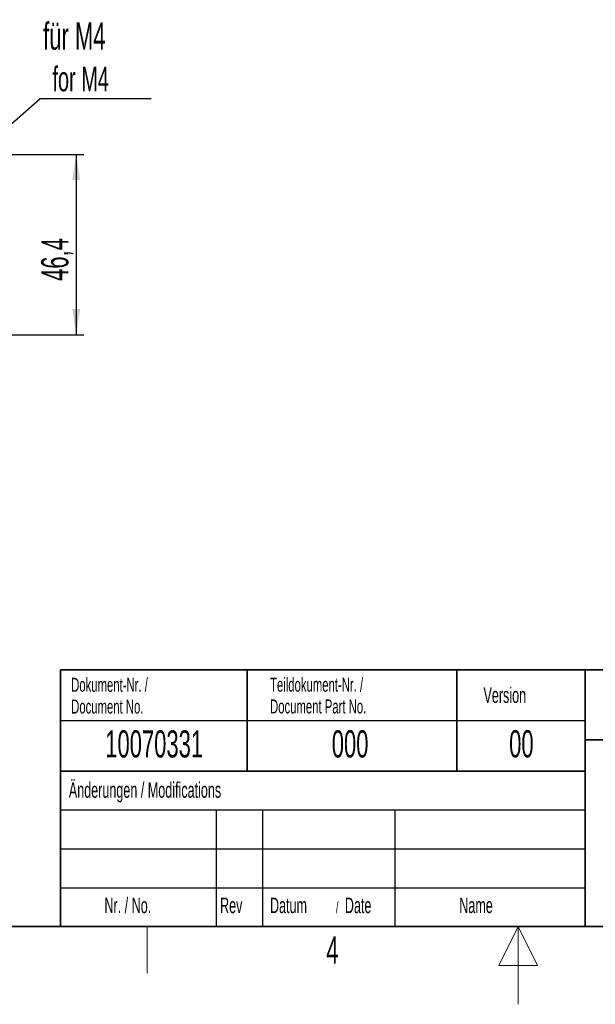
# Model space of a CAD drawing. Header units: millimetres. Extents: x 5 to 418, y 2 to 292.
# Tile 8 of 35: x 153 to 227, y 2 to 129. Entities that reach past the tile are written whole.
import ezdxf

# ---------------------------------------------------------------- set-up
doc = ezdxf.new("R2010")
doc.units = ezdxf.units.MM
doc.layers.add('SLD-0', color=7, linetype='Continuous')
doc.styles.add('SLDTEXTSTYLE0', font='TXT', dxfattribs={"width": 0.605})
doc.dimstyles.new('SLDDIMSTYLE0', dxfattribs={"dimtxt": 3.5, "dimasz": 3.302, "dimexe": 0, "dimexo": 0.0625, "dimgap": 0.875, "dimtad": 1, "dimlfac": 2, "dimrnd": 1e-09, "dimzin": 12, "dimdsep": 46, "dimtxsty": 'SLDTEXTSTYLE0', "dimsah": 1, "dimcen": 0.09, "dimadec": 0, "dimazin": 3, "dimtfac": 1, "dimtofl": 0, "dimtmove": 0, "dimatfit": 3, "dimfxl": 1, "dimfrac": 2, "dimtolj": 1, "dimtzin": 12, "dimarcsym": 0})
doc.dimstyles.new('SLDDIMSTYLE2', dxfattribs={"dimtxt": 0.18, "dimasz": 3.302, "dimexe": 0, "dimexo": 0.0625, "dimgap": 0, "dimtad": 0, "dimtih": 1, "dimtoh": 1, "dimdec": 0, "dimrnd": 1e-09, "dimzin": 0, "dimdsep": 46, "dimtxsty": 'Standard', "dimsah": 1, "dimcen": 0.09, "dimadec": 0, "dimazin": 0, "dimtfac": 3.302, "dimtdec": 0, "dimtofl": 0, "dimtmove": 0, "dimatfit": 3, "dimfxl": 1, "dimfrac": 2, "dimtolj": 1, "dimtzin": 0, "dimarcsym": 0})

# ---------------------------------------------------------------- blocks, each defined once
blk = doc.blocks.new('SW_NOTE_0_11')
at = {"layer": 'SLD-0', "color": 0, "char_height": 1.8, "attachment_point": 1, "style": 'SLDTEXTSTYLE0'}
for s, insert in [('Dokument-Nr. /', (0, 2.32)), ('Document No.', (0, -0.48))]:
    blk.add_mtext(s, dxfattribs=dict(at, insert=insert))
blk = doc.blocks.new('SW_NOTE_0_12')
at = {"layer": 'SLD-0', "color": 0, "char_height": 1.8, "attachment_point": 1, "style": 'SLDTEXTSTYLE0'}
for s, insert in [('Teildokument-Nr. /', (0, 2.32)), ('Document Part No.', (0, -0.48))]:
    blk.add_mtext(s, dxfattribs=dict(at, insert=insert))
blk = doc.blocks.new('SW_NOTE_0_13')
at = {"layer": 'SLD-0', "color": 0, "attachment_point": 1, "style": 'SLDTEXTSTYLE0'}
for s, insert, char_height in [('Datum', (0, 2.58), 2), ('Date', (9.64, 2.58), 2), ('/', (8.48, 2.08), 1.5)]:
    blk.add_mtext(s, dxfattribs=dict(at, insert=insert, char_height=char_height))
blk = doc.blocks.new('_D_5')
at = {"layer": 'SLD-0'}
for p, q in [((150.84, 111.31), (161.12, 111.31)), ((160.12, 111.31), (160.12, 88.11)), ((150.84, 88.11), (161.12, 88.11))]:
    blk.add_line(p, q, dxfattribs=at)
for points in [[(160.12, 111.31), (159.61, 108.01), (160.63, 108.01)], [(160.12, 88.11), (160.63, 91.41), (159.61, 91.41)]]:
    blk.add_solid(points, dxfattribs=at)
at = {"layer": 'SLD-0', "insert": (155.61, 95.03), "char_height": 3.5, "attachment_point": 1, "rotation": 90, "style": 'SLDTEXTSTYLE0'}
blk.add_mtext('46,4', dxfattribs=at)
blk = doc.blocks.new('SW_NOTE_0_17')
at = {"layer": 'SLD-0', "color": 0}
blk.add_line((14.32, 0), (0, 0), dxfattribs=at)
at = {"layer": 'SLD-0', "color": 0, "attachment_point": 1, "style": 'SLDTEXTSTYLE0'}
for s, insert, char_height in [('für M4', (0.43, 9.8), 3.5), ('for M4', (1.62, 4.13), 3.175)]:
    blk.add_mtext(s, dxfattribs=dict(at, insert=insert, char_height=char_height))

msp = doc.modelspace()

# ---------------------------------------------------------------- linework, layer by layer
at = {"layer": 'SLD-0', "lineweight": 35}
for p, q in [((158.1167, 45), (225.6167, 45)), ((158.1167, 45), (158.1167, 32)), ((182.1167, 45), (182.1167, 32)), ((209.1167, 45), (209.1167, 32)), ((225.6167, 45), (225.6167, 32)), ((225.6167, 45), (266.3305, 45)), ((225.6167, 45), (225.6167, 36)), ((225.6167, 36), (266.3305, 36)), ((225.6167, 36), (225.6167, 12)), ((158.1167, 32), (158.1167, 12)), ((158.1167, 32), (225.6167, 32)), ((225.6167, 32), (225.6167, 12)), ((26, 12), (408, 12)), ((158.1167, 12), (225.6167, 12)), ((225.6167, 12), (266.3305, 12))]:
    msp.add_line(p, q, dxfattribs=at)
at = {"layer": 'SLD-0'}
for p, q in [((158.1167, 38.5), (225.6167, 38.5)), ((158.1167, 27), (225.6167, 27)), ((178.1167, 27), (178.1167, 12)), ((184.1167, 27), (184.1167, 12)), ((201.1167, 27), (201.1167, 12)), ((158.1167, 22), (225.6167, 22)), ((158.1167, 17), (225.6167, 17))]:
    msp.add_line(p, q, dxfattribs=at)
at = {"layer": 'SLD-0', "lineweight": 25}
msp.add_line((158.1167, 32), (225.6167, 32), dxfattribs=at)
at = {"layer": 'SLD-0', "lineweight": 18}
for p, q in [((169.25, 6), (169.25, 12)), ((217, 12), (214.5, 7)), ((217, 2), (217, 12)), ((219.5, 7), (217, 12)), ((214.5, 7), (219.5, 7))]:
    msp.add_line(p, q, dxfattribs=at)

# ---------------------------------------------------------------- block references
at = {"layer": 'SLD-0'}
for name, p in [('SW_NOTE_0_17', (155.4391, 118.4692)), ('SW_NOTE_0_11', (159.4707, 41.6688)), ('SW_NOTE_0_12', (185.0721, 41.687)), ('SW_NOTE_0_13', (185.0629, 13.1463))]:
    msp.add_blockref(name, p, dxfattribs=at)

# ---------------------------------------------------------------- texts
at = {"layer": 'SLD-0', "style": 'SLDTEXTSTYLE0'}
for s, insert, char_height, attachment_point in [('Version', (212.5452, 42.7601), 2, 1), ('10070331', (170.1557, 37.243), 3.5, 2), ('000', (195.3767, 37.243), 3.5, 2), ('00', (217.424, 37.2527), 3.5, 2), ('Änderungen / Modifications', (159.1698, 30.5619), 2, 1), ('Nr. / No.', (163.7532, 15.7244), 2, 1), ('Rev', (178.6351, 15.7244), 2, 1), ('Name', (209.4275, 15.729), 2, 1), ('4', (193.1027, 10.743), 3.5, 2)]:
    msp.add_mtext(s, dxfattribs=dict(at, insert=insert, char_height=char_height, attachment_point=attachment_point))

# ---------------------------------------------------------------- dimensions: what is measured, and where the dimension line sits
at = {"layer": 'SLD-0'}
dim = msp.add_linear_dim(base=(160.119, 88.113), p1=(150.8355, 111.313), p2=(150.8355, 88.113), angle=90, dimstyle='SLDDIMSTYLE0', dxfattribs=at)
dim.commit()
dim.dimension.update_dxf_attribs({"geometry": '_D_5', "text_midpoint": (160.119, 99.713), "dimtype": 160})

# ---------------------------------------------------------------- leaders
msp.add_leader([(149.2226, 112.9728), (155.4391, 118.4692)], dimstyle='SLDDIMSTYLE2', dxfattribs=at)

doc.saveas('drawing.dxf')
